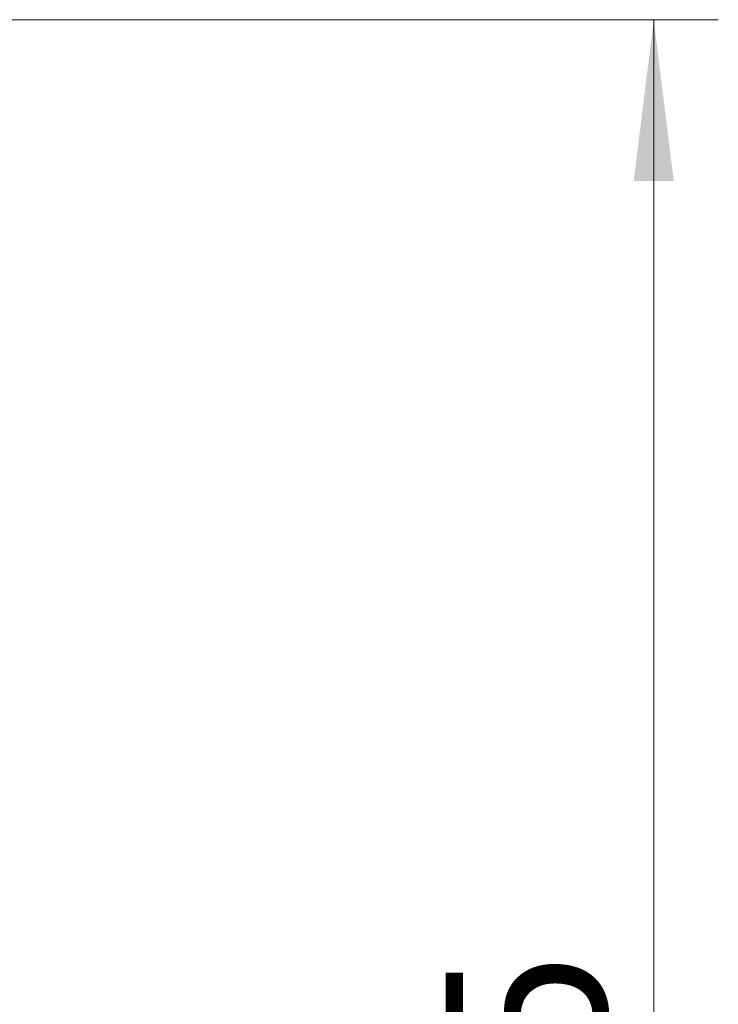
# Model space of a CAD drawing. Header units: millimetres. Extents: x 5 to 597, y 5 to 415.
# Tile 37 of 132: x 263 to 274, y 325 to 340. Entities that reach past the tile are written whole.
import ezdxf

# ---------------------------------------------------------------- set-up
doc = ezdxf.new("R2010")
doc.units = ezdxf.units.MM
doc.styles.add('SLDTEXTSTYLE0', font='ARIAL.TTF', dxfattribs={"width": 0.948})
doc.dimstyles.new('SLDDIMSTYLE4', dxfattribs={"dimtxt": 2.5, "dimasz": 2.5, "dimexe": 0, "dimexo": 0.0625, "dimtad": 1, "dimdec": 1, "dimlfac": 5, "dimrnd": 1e-09, "dimzin": 12, "dimdsep": 46, "dimtxsty": 'SLDTEXTSTYLE0', "dimsah": 1, "dimcen": 0.09, "dimadec": 0, "dimazin": 3, "dimtfac": 1, "dimtdec": 1, "dimtofl": 0, "dimtmove": 0, "dimatfit": 3, "dimfxl": 0, "dimfrac": 2, "dimtolj": 1, "dimtzin": 12, "dimarcsym": 0})

# ---------------------------------------------------------------- blocks, each defined once
blk = doc.blocks.new('_D_5')
at = {"color": 7, "linetype": 'Continuous', "lineweight": 0}
for p, q in [((253.338, 340.062), (273.666, 340.062)), ((272.666, 340.062), (272.666, 303.169)), ((258.483, 303.169), (273.666, 303.169))]:
    blk.add_line(p, q, dxfattribs=at)
at = {"color": 7, "linetype": 'Continuous', "lineweight": 18}
for points in [[(272.666, 340.062), (272.356, 337.562), (272.976, 337.562)], [(272.666, 303.169), (272.976, 305.669), (272.356, 305.669)]]:
    blk.add_solid(points, dxfattribs=at)
at = {"color": 7, "linetype": 'Continuous', "lineweight": 18, "insert": (269.443, 317.291), "char_height": 2.5, "attachment_point": 1, "rotation": 90, "style": 'SLDTEXTSTYLE0'}
blk.add_mtext('184,5', dxfattribs=at)

msp = doc.modelspace()

# ---------------------------------------------------------------- dimensions: what is measured, and where the dimension line sits
at = {"color": 7, "linetype": 'Continuous', "lineweight": 18}
dim = msp.add_linear_dim(base=(272.6657, 303.1691), p1=(252.3382, 340.0624), p2=(257.4833, 303.1691), angle=90, dimstyle='SLDDIMSTYLE4', dxfattribs=at)
dim.commit()
dim.dimension.update_dxf_attribs({"geometry": '_D_5', "text_midpoint": (272.6657, 321.5874), "dimtype": 160})

doc.saveas('drawing.dxf')
